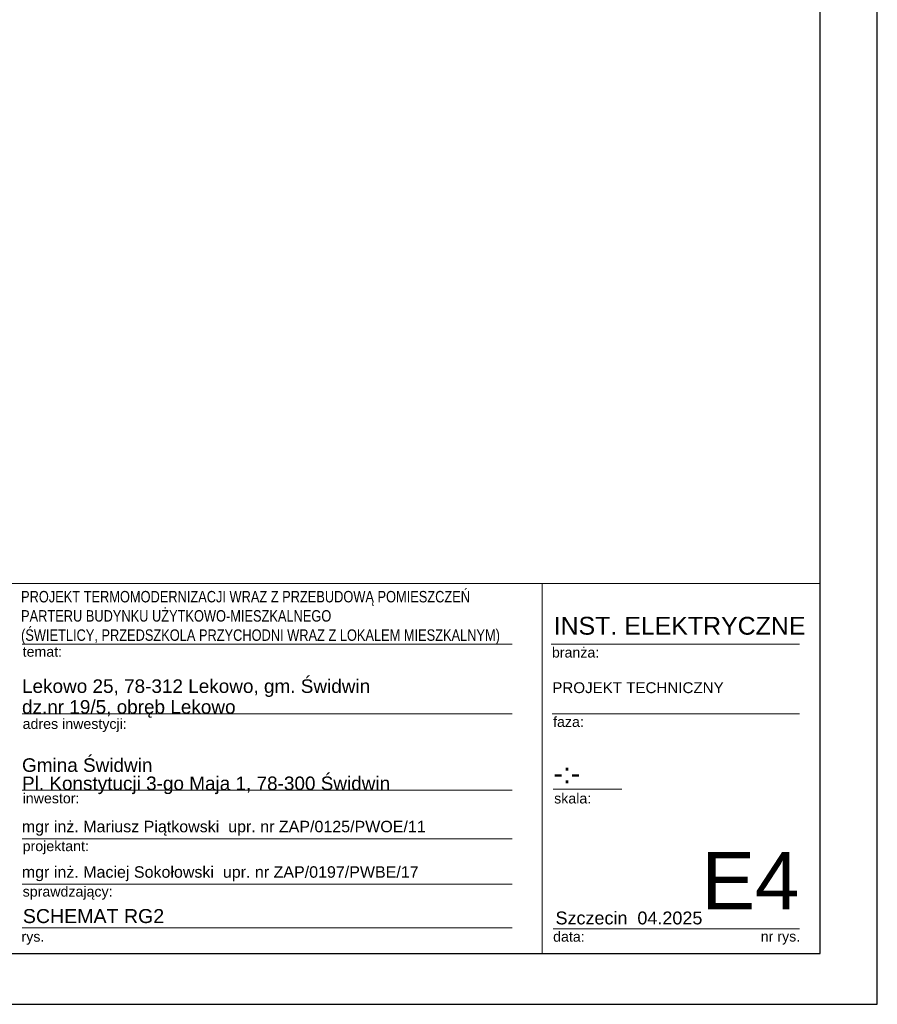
# Model space of a CAD drawing. Extents: x -558982 to 5119495, y -5290134 to 97908.
# Tile 179 of 256: x -462941 to -449470, y 10416 to 25879. Entities that reach past the tile are written whole.
import ezdxf

# ---------------------------------------------------------------- set-up
doc = ezdxf.new("R2010")
doc.units = 0
doc.header["$MEASUREMENT"] = 0
doc.layers.add('$ IE TABELA', color=7, linetype='Continuous')
for name, color, linetype, lineweight in [('ARCH TABELA_Nr_Pióra__1', 252, 'Continuous', 25), ('ARCH TABELA_Nr_Pióra__21', 252, 'Continuous', 9), ('ARCH TABELA_Nr_Pióra__7', 252, 'Continuous', 13)]:
    doc.layers.add(name, color=color, linetype=linetype, lineweight=lineweight)
doc.styles.add('GENERATED_STYLE_5', font='ARIALN.TTF')
doc.styles.add('GENERATED_STYLE_7', font='arial.ttf')
doc.styles.add('GENERATED_STYLE_9', font='arial.ttf')

# ---------------------------------------------------------------- blocks, each defined once
blk = doc.blocks.new('a3eee')
at = {"layer": '$ IE TABELA'}
for p, q in [((23930.8, 1206.8), (23930.8, 4176.8)), ((23840.8, 1286.8), (23840.8, 4096.8)), ((19890.8, 1286.8), (23840.8, 1286.8)), ((19730.8, 1206.8), (23930.8, 1206.8))]:
    blk.add_line(p, q, dxfattribs=at)

msp = doc.modelspace()

# ---------------------------------------------------------------- linework, layer by layer
at = {"layer": 'ARCH TABELA_Nr_Pióra__21', "color": 0, "linetype": 'Continuous'}
for p, q in [((-467870, 17027), (-450370, 17027)), ((-454732, 17027), (-454732, 11216)), ((-450370, 17027), (-450370, 11216)), ((-462904, 16071), (-455205, 16071)), ((-454593, 16071), (-450693, 16071)), ((-462904, 14977), (-455205, 14977)), ((-454575, 14977), (-450693, 14977)), ((-462904, 13777), (-455205, 13777)), ((-454563, 13795), (-453484, 13795)), ((-462904, 13017), (-455205, 13017)), ((-462904, 12303), (-455205, 12303)), ((-462904, 11616), (-455205, 11616)), ((-454563, 11599), (-452282, 11599)), ((-452282, 11599), (-450693, 11599)), ((-450370, 11216), (-462977, 11216))]:
    msp.add_line(p, q, dxfattribs=at)

# ---------------------------------------------------------------- block references
at = {"layer": '$ IE TABELA', "transparency": 33554687, "xscale": 10, "yscale": 10, "zscale": 10}
msp.add_blockref('a3eee', (-688778, -1652), dxfattribs=at)

# ---------------------------------------------------------------- texts
at = {"layer": 'ARCH TABELA_Nr_Pióra__1', "color": 0, "linetype": 'Continuous', "insert": (-462919, 16070), "char_height": 180, "width": 12247.06, "attachment_point": 7, "line_spacing_factor": 1.005757, "style": 'GENERATED_STYLE_5'}
msp.add_mtext('\\pt22543.1;\\fArial|b0|i0|c238;\\W0.8;PROJEKT TERMOMODERNIZACJI WRAZ Z PRZEBUDOWĄ POMIESZCZEŃ \\PPARTERU BUDYNKU UŻYTKOWO-MIESZKALNEGO\\P(ŚWIETLICY, PRZEDSZKOLA PRZYCHODNI WRAZ Z LOKALEM MIESZKALNYM)', dxfattribs=at)
at = {"layer": 'ARCH TABELA_Nr_Pióra__1', "color": 0, "linetype": 'Continuous', "insert": (-462891, 11912), "char_height": 220, "attachment_point": 1, "style": 'GENERATED_STYLE_9'}
msp.add_mtext('SCHEMAT RG2', dxfattribs=at)
at = {"layer": 'ARCH TABELA_Nr_Pióra__21', "color": 0, "linetype": 'Continuous', "insert": (-462904, 13716), "char_height": 212.77, "attachment_point": 7, "line_spacing_factor": 0.807442, "style": 'GENERATED_STYLE_7'}
msp.add_mtext('{Gmina Świdwin\\PPl. Konstytucji 3-go Maja 1, 78-300 Świdwin}', dxfattribs=at)
at = {"layer": 'ARCH TABELA_Nr_Pióra__7', "color": 0, "linetype": 'Continuous', "style": 'GENERATED_STYLE_7'}
for s, insert, char_height, attachment_point in [('INST. ELEKTRYCZNE', (-454554, 16501), 280, 1), ('{temat:}', (-462894, 16034), 159.6, 1), ('{branża:}', (-454581, 16022), 159.6, 1), ('{adres inwestycji:}', (-462894, 14901), 159.58, 1), ('{faza:}', (-454563, 14932), 159.6, 1), ('-:-', (-454556, 14206), 319.2, 1), ('{inwestor:}', (-462894, 13732), 159.58, 1), ('{skala:}', (-454546, 13730), 159.6, 1), ('mgr inż. Mariusz Piątkowski  upr. nr ZAP/0125/PWOE/11', (-462907, 13298), 180, 1), ('{projektant:}', (-462894, 12981), 159.58, 1), ('E4', (-450693, 12807), 900, 3), ('mgr inż. Maciej Sokołowski  upr. nr ZAP/0197/PWBE/17', (-462907, 12584), 180, 1), ('sprawdzający:', (-462894, 12267), 159.58, 1), ('Szczecin  04.2025', (-454525, 11873), 202.13, 1), ('{rys.}', (-462912, 11559), 159.6, 1), ('{data:}', (-454562, 11559), 159.6, 1), ('{nr rys.}', (-451301, 11562), 159.6, 1)]:
    msp.add_mtext(s, dxfattribs=dict(at, insert=insert, char_height=char_height, attachment_point=attachment_point))
for s, insert, char_height, attachment_point, line_spacing_factor in [('{Lekowo 25, 78-312 Lekowo, gm. Świdwin\\Pdz.nr 19/5, obręb Lekowo}', (-462904, 14916), 212.77, 7, 0.918867), ('PROJEKT TECHNICZNY', (-454575, 15473), 170, 1, 0.923713)]:
    msp.add_mtext(s, dxfattribs=dict(at, insert=insert, char_height=char_height, attachment_point=attachment_point, line_spacing_factor=line_spacing_factor))

doc.saveas('drawing.dxf')
